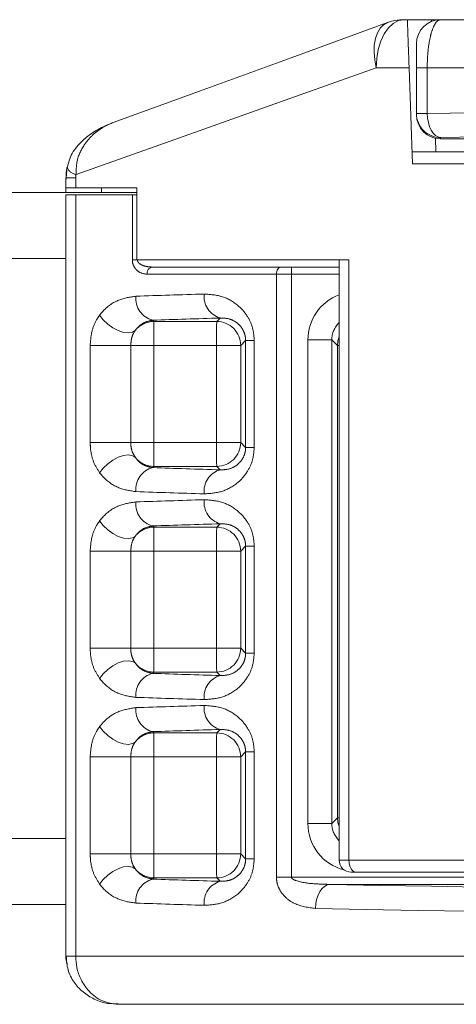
# Model space of a CAD drawing. Header units: millimetres. Extents: x 2 to 601, y 5 to 415.
# Tile 45 of 141: x 211.42 to 213.25, y 199.45 to 203.55. Entities that reach past the tile are written whole.
import ezdxf

# ---------------------------------------------------------------- set-up
doc = ezdxf.new("R2010")
doc.units = ezdxf.units.MM
doc.linetypes.add('PHANTOM', pattern=[12.7, 6.35, -1.27, 1.27, -1.27, 1.27, -1.27])

msp = doc.modelspace()

# ---------------------------------------------------------------- linework, layer by layer
at = {"color": 7, "linetype": 'Continuous', "lineweight": 15}
for p, q in [((213.0265, 203.5495), (213.0411, 203.5495)), ((213.0411, 203.5495), (213.141, 203.5495)), ((213.179, 203.5495), (213.141, 203.5495)), ((213.179, 203.5495), (216.5157, 203.5495)), ((213.0481, 203.3495), (213.062, 202.9495)), ((213.079, 203.1588), (213.079, 203.3495)), ((213.079, 203.1534), (213.079, 203.1588)), ((213.179, 203.0534), (216.749, 203.0534)), ((213.179, 203.0534), (213.179, 203.0534)), ((213.0603, 202.9995), (216.4999, 202.9995)), ((211.6226, 202.9347), (211.6187, 202.8915)), ((211.6175, 202.8914), (211.6175, 202.8495)), ((171.5609, 202.8295), (211.9131, 202.8295)), ((211.6175, 202.8495), (211.6175, 202.8295)), ((211.6579, 202.8495), (211.6175, 202.8495)), ((211.9131, 202.8495), (211.6579, 202.8495)), ((211.9131, 202.5495), (211.9131, 202.8495)), ((211.6175, 202.8195), (211.6175, 199.6495)), ((211.6175, 202.8195), (211.6579, 202.8195)), ((211.8942, 202.8195), (211.6579, 202.8195)), ((211.8942, 202.8195), (211.9131, 202.8195)), ((212.7972, 202.5495), (211.9131, 202.5495)), ((212.7564, 202.5495), (212.7564, 200.0495)), ((211.9767, 202.5195), (212.5139, 202.5195)), ((212.5139, 202.5195), (212.5578, 202.5195)), ((212.5578, 202.5195), (212.7564, 202.5195)), ((212.8268, 199.9995), (212.8064, 199.9995)), ((216.4999, 199.9995), (212.8268, 199.9995)), ((222.5388, 199.9487), (212.7186, 199.9487)), ((171.5609, 199.8645), (211.6175, 199.8645)), ((216.5157, 199.4495), (211.8355, 199.4495))]:
    msp.add_line(p, q, dxfattribs=at)
at = {"color": 7, "linetype": 'PHANTOM', "lineweight": 0}
for p, q in [((213.141, 203.5495), (213.1413, 203.5421)), ((213.0481, 203.3495), (212.911, 203.3495)), ((213.079, 203.3495), (213.1238, 203.3495)), ((216.4929, 203.3495), (213.1238, 203.3495)), ((213.1238, 203.3495), (213.1238, 203.1588)), ((213.079, 203.1588), (213.1238, 203.1588)), ((213.1583, 203.0556), (213.1602, 202.9995)), ((213.179, 203.0588), (213.179, 203.0534)), ((213.179, 203.0534), (216.749, 203.0534)), ((216.4929, 202.9495), (213.062, 202.9495)), ((211.6579, 202.8914), (211.6175, 202.8914)), ((211.6579, 202.8914), (211.6579, 202.8495)), ((211.7659, 202.8495), (211.7659, 202.8295)), ((211.6579, 202.8195), (211.6579, 199.6495)), ((211.8942, 202.5495), (211.8942, 202.8195)), ((171.5635, 202.5545), (211.6175, 202.5545)), ((211.8942, 202.5495), (211.9131, 202.5495)), ((212.7972, 202.5495), (212.7972, 200.0495)), ((212.5578, 202.4895), (212.5578, 202.5195)), ((212.495, 202.4895), (211.9559, 202.4895)), ((212.495, 199.9787), (212.495, 202.4895)), ((212.5578, 202.4895), (212.495, 202.4895)), ((212.5578, 202.4895), (212.5578, 199.9787)), ((212.7564, 202.4895), (212.5578, 202.4895)), ((211.9792, 202.2981), (211.9844, 202.293)), ((212.246, 202.2929), (212.2605, 202.3073)), ((211.9844, 202.293), (212.246, 202.2929)), ((212.3666, 202.2136), (212.346, 202.1929)), ((212.3666, 202.2136), (212.4026, 202.2136)), ((212.3666, 201.7687), (212.3666, 202.2136)), ((212.4026, 202.2136), (212.4026, 201.7687)), ((212.626, 200.2028), (212.626, 202.2162)), ((212.726, 202.2162), (212.626, 202.2162)), ((212.726, 202.2162), (212.726, 200.2028)), ((212.7494, 202.1927), (212.726, 202.2162)), ((211.7185, 201.7893), (211.7185, 202.193)), ((211.7185, 202.193), (211.8876, 202.193)), ((211.8876, 202.193), (211.8876, 201.7893)), ((211.8876, 202.193), (211.9833, 202.193)), ((212.245, 202.1929), (211.9833, 202.193)), ((211.9833, 202.193), (211.9833, 201.7893)), ((212.245, 201.7894), (212.245, 202.1929)), ((212.245, 202.1929), (212.346, 202.1929)), ((212.346, 202.1929), (212.346, 201.7894)), ((212.7494, 200.2263), (212.7494, 202.1927)), ((212.7494, 202.1927), (212.7564, 202.1927)), ((211.7185, 201.7893), (211.8876, 201.7893)), ((211.8876, 201.7893), (211.9833, 201.7893)), ((211.9833, 201.7893), (212.245, 201.7894)), ((212.245, 201.7894), (212.346, 201.7894)), ((212.346, 201.7894), (212.3666, 201.7687)), ((212.3666, 201.7687), (212.4026, 201.7687)), ((211.9844, 201.6893), (211.9792, 201.6842)), ((212.246, 201.6894), (211.9844, 201.6893)), ((212.2605, 201.675), (212.246, 201.6894)), ((211.9792, 201.4414), (211.9844, 201.4363)), ((211.9844, 201.4363), (212.246, 201.4362)), ((212.246, 201.4362), (212.2605, 201.4506)), ((212.3666, 201.3569), (212.346, 201.3363)), ((212.3666, 201.3569), (212.4026, 201.3569)), ((212.3666, 200.9121), (212.3666, 201.3569)), ((212.4026, 201.3569), (212.4026, 200.9121)), ((211.7185, 200.9326), (211.7185, 201.3364)), ((211.7185, 201.3364), (211.8876, 201.3364)), ((211.8876, 201.3364), (211.8876, 200.9326)), ((211.8876, 201.3364), (211.9833, 201.3364)), ((212.245, 201.3363), (211.9833, 201.3364)), ((211.9833, 201.3364), (211.9833, 200.9326)), ((212.245, 200.9327), (212.245, 201.3363)), ((212.245, 201.3363), (212.346, 201.3363)), ((212.346, 201.3363), (212.346, 200.9327)), ((211.7185, 200.9326), (211.8876, 200.9326)), ((211.8876, 200.9326), (211.9833, 200.9326)), ((211.9833, 200.9326), (212.245, 200.9327)), ((212.245, 200.9327), (212.346, 200.9327)), ((212.346, 200.9327), (212.3666, 200.9121)), ((212.3666, 200.9121), (212.4026, 200.9121)), ((211.9844, 200.8327), (211.9792, 200.8275)), ((212.246, 200.8328), (211.9844, 200.8327)), ((212.2605, 200.8183), (212.246, 200.8328)), ((211.9792, 200.5848), (211.9844, 200.5796)), ((211.9844, 200.5796), (212.246, 200.5795)), ((212.246, 200.5795), (212.2605, 200.594)), ((212.3666, 200.5002), (212.346, 200.4796)), ((212.3666, 200.5002), (212.4026, 200.5002)), ((212.3666, 200.0554), (212.3666, 200.5002)), ((212.4026, 200.5002), (212.4026, 200.0554)), ((211.7185, 200.0759), (211.7185, 200.4797)), ((211.7185, 200.4797), (211.8876, 200.4797)), ((211.8876, 200.4797), (211.8876, 200.0759)), ((211.8876, 200.4797), (211.9833, 200.4797)), ((212.245, 200.4796), (211.9833, 200.4797)), ((211.9833, 200.4797), (211.9833, 200.0759)), ((212.245, 200.076), (212.245, 200.4796)), ((212.245, 200.4796), (212.346, 200.4796)), ((212.346, 200.4796), (212.346, 200.076)), ((212.726, 200.2028), (212.7494, 200.2263)), ((212.7494, 200.2263), (212.7564, 200.2263)), ((212.726, 200.2028), (212.626, 200.2028)), ((171.6057, 200.1395), (211.6175, 200.1395)), ((211.7185, 200.0759), (211.8876, 200.0759)), ((211.8876, 200.0759), (211.9833, 200.0759)), ((211.9833, 200.0759), (212.245, 200.076)), ((212.245, 200.076), (212.346, 200.076)), ((212.346, 200.076), (212.3666, 200.0554)), ((212.3666, 200.0554), (212.4026, 200.0554)), ((212.7564, 200.0495), (212.7972, 200.0495)), ((212.7972, 200.0495), (216.4929, 200.0495)), ((211.9844, 199.976), (211.9792, 199.9708)), ((212.246, 199.9761), (211.9844, 199.976)), ((212.2605, 199.9617), (212.246, 199.9761)), ((212.495, 199.9787), (212.5578, 199.9787)), ((212.5578, 199.9787), (222.5388, 199.9787)), ((211.6175, 199.6495), (211.6579, 199.6495)), ((211.6579, 199.6495), (216.4929, 199.6495))]:
    msp.add_line(p, q, dxfattribs=at)
at = {"color": 7, "linetype": 'Continuous', "lineweight": 15, "flags": 128}
msp.add_lwpolyline([(211.8142, 203.1211), (212.1746, 203.2522), (212.5564, 203.3912), (212.9581, 203.5374)], dxfattribs=at)
at = {"color": 7, "linetype": 'PHANTOM', "lineweight": 0, "flags": 128}
for points in [[(212.9581, 203.5374), (212.9414, 203.5282), (212.9271, 203.5137), (212.9158, 203.4944), (212.9076, 203.4709), (212.903, 203.4438), (212.902, 203.4139), (212.9047, 203.3822), (212.911, 203.3495)], [(213.0265, 203.5495), (213.004, 203.5456), (212.9823, 203.5343), (212.9623, 203.5158), (212.9448, 203.4909), (212.9304, 203.4606), (212.9198, 203.426), (212.9132, 203.3885), (212.911, 203.3495)], [(212.911, 203.3495), (212.4694, 203.1927), (212.0516, 203.0443), (211.6594, 202.905)], [(213.179, 203.0588), (213.1684, 203.0611), (213.1582, 203.0671), (213.1487, 203.0764), (213.1404, 203.0889), (213.1335, 203.1039), (213.1284, 203.121), (213.1251, 203.1396), (213.1238, 203.1588)], [(212.495, 202.4895), (212.4954, 202.4953), (212.4964, 202.501), (212.4982, 202.5061), (212.5005, 202.5107), (212.5034, 202.5144), (212.5066, 202.5172), (212.5102, 202.5189), (212.5139, 202.5195)], [(211.907, 202.2562), (211.8947, 202.2483), (211.8778, 202.2453), (211.8575, 202.2475), (211.8353, 202.2548), (211.8127, 202.2665), (211.7913, 202.2819), (211.7725, 202.3), (211.7578, 202.3193)], [(212.7564, 202.2292), (212.7514, 202.2122), (212.7494, 202.1927)], [(211.7578, 201.6629), (211.7725, 201.6823), (211.7913, 201.7004), (211.8127, 201.7158), (211.8353, 201.7275), (211.8575, 201.7348), (211.8778, 201.737), (211.8947, 201.734), (211.907, 201.7261)], [(211.907, 201.3995), (211.8947, 201.3916), (211.8778, 201.3887), (211.8575, 201.3909), (211.8353, 201.3981), (211.8127, 201.4098), (211.7913, 201.4253), (211.7725, 201.4433), (211.7578, 201.4627)], [(211.7578, 200.8063), (211.7725, 200.8257), (211.7913, 200.8437), (211.8127, 200.8591), (211.8353, 200.8709), (211.8575, 200.8781), (211.8778, 200.8803), (211.8947, 200.8773), (211.907, 200.8694)], [(211.907, 200.5428), (211.8947, 200.5349), (211.8778, 200.532), (211.8575, 200.5342), (211.8353, 200.5414), (211.8127, 200.5532), (211.7913, 200.5686), (211.7725, 200.5866), (211.7578, 200.606)], [(212.7494, 200.2263), (212.7514, 200.2068), (212.7564, 200.1897)], [(212.8268, 199.9995), (212.8211, 200.0004), (212.8155, 200.0033), (212.8104, 200.0079), (212.8059, 200.0141), (212.8022, 200.0217), (212.7995, 200.0303), (212.7978, 200.0397), (212.7972, 200.0495)], [(211.7578, 199.9496), (211.7725, 199.969), (211.7913, 199.987), (211.8127, 200.0025), (211.8353, 200.0142), (211.8575, 200.0214), (211.8778, 200.0236), (211.8947, 200.0207), (211.907, 200.0128)], [(212.6577, 199.8487), (212.6591, 199.868), (212.6627, 199.8865), (212.6684, 199.9036), (212.676, 199.9187), (212.6852, 199.9312), (212.6956, 199.9405), (212.7069, 199.9464), (212.7186, 199.9487)]]:
    msp.add_lwpolyline(points, dxfattribs=at)
at = {"color": 7, "linetype": 'Continuous', "lineweight": 15}
for centre, radius, start, end in [((213.0265, 203.3495), 0.2, 90, 110), ((213.179, 203.4495), 0.1, 90, 180), ((213.179, 203.1534), 0.1, 180, 270), ((212.8064, 200.0495), 0.05, 180, 270)]:
    msp.add_arc(centre, radius, start, end, dxfattribs=at)
at = {"color": 7, "linetype": 'PHANTOM', "lineweight": 0}
for centre, radius, start, end in [((213.179, 203.1589), 0.1, 180.0283, 270.0008), ((211.6666, 202.9524), 0.0479, 201.1508, 261.303), ((211.9823, 202.4934), 0.0267, 102.103, 188.3913), ((212.0006, 202.3875), 0.0919, 173.4393, 256.5773), ((212.2848, 202.3956), 0.0915, 172.6759, 254.619), ((211.9845, 202.1928), 0.1001, 90.0928, 140.7557), ((214.5294, 202.2157), 2.5462, 178.2604, 180.5095), ((214.8255, 202.2152), 2.5806, 178.2754, 180.4945), ((212.2459, 202.1928), 0.1001, 0.0711, 89.9323), ((214.5294, 201.7666), 2.5462, 179.4905, 181.7396), ((214.8255, 201.7671), 2.5806, 179.5055, 181.7246), ((212.2459, 201.7895), 0.1001, 270.0677, 359.9289), ((211.9845, 201.7894), 0.1001, 219.2443, 269.9073), ((212.0006, 201.5947), 0.0919, 103.4228, 186.5606), ((212.2848, 201.5867), 0.0915, 105.381, 187.3241), ((212.0006, 201.5309), 0.0919, 173.4394, 256.5772), ((212.2848, 201.5389), 0.0915, 172.6759, 254.619), ((211.9845, 201.3362), 0.1001, 90.0927, 140.7557), ((214.5294, 201.359), 2.5462, 178.2604, 180.5095), ((214.8255, 201.3585), 2.5806, 178.2754, 180.4945), ((212.2459, 201.3361), 0.1001, 0.0711, 89.9323), ((214.5294, 200.91), 2.5462, 179.4905, 181.7396), ((214.8255, 200.9104), 2.5806, 179.5055, 181.7246), ((212.2459, 200.9328), 0.1001, 270.0677, 359.9288), ((211.9845, 200.9328), 0.1001, 219.2443, 269.9072), ((212.0006, 200.7381), 0.0919, 103.4226, 186.5608), ((212.2848, 200.7301), 0.0915, 105.3811, 187.324), ((212.0006, 200.6742), 0.0919, 173.4394, 256.5772), ((212.2848, 200.6822), 0.0915, 172.676, 254.6189), ((211.9845, 200.4795), 0.1001, 90.0928, 140.7557), ((214.5294, 200.5023), 2.5462, 178.2604, 180.5095), ((214.8255, 200.5019), 2.5806, 178.2754, 180.4945), ((212.2459, 200.4795), 0.1001, 0.0711, 89.9324), ((214.5294, 200.0533), 2.5462, 179.4905, 181.7396), ((214.8255, 200.0538), 2.5806, 179.5055, 181.7246), ((212.2459, 200.0762), 0.1001, 270.0676, 359.9289), ((211.9845, 200.0761), 0.1001, 219.2443, 269.9072), ((212.0006, 199.8814), 0.0919, 103.4227, 186.5607), ((212.2848, 199.8734), 0.0915, 105.3811, 187.324)]:
    msp.add_arc(centre, radius, start, end, dxfattribs=at)
for centre, major_axis, ratio, start_param, end_param in [((217.649, 202.9819), (8.2, 0), 0.025867, 1.712259, 2.15538), ((217.649, 202.882), (8.1, 0), 0.026186, 1.712259, 2.15538), ((217.649, 202.196), (8.2, 0), 0.034495, 2.298625, 2.346156), ((212.8262, 202.2159), (0.1416, -0.1416), 0.998783, 2.711647, 3.926382), ((217.649, 202.0961), (8.1, 0), 0.034921, 2.298625, 2.346156), ((212.8262, 202.2159), (0.071, -0.071), 0.996359, 3.124632, 3.926382), ((217.649, 201.8862), (8.1, 0), 0.034921, 3.937029, 3.98456), ((217.649, 201.7862), (8.2, 0), 0.034495, 3.937029, 3.98456), ((217.649, 201.3394), (8.2, 0), 0.034495, 2.298625, 2.346156), ((217.649, 201.2394), (8.1, 0), 0.034921, 2.298625, 2.346156), ((217.649, 201.0295), (8.1, 0), 0.034921, 3.937029, 3.98456), ((217.649, 200.9296), (8.2, 0), 0.034495, 3.937029, 3.98456), ((217.649, 200.4827), (8.2, 0), 0.034495, 2.298625, 2.346156), ((217.649, 200.3828), (8.1, 0), 0.034921, 2.298625, 2.346156), ((212.8262, 200.203), (0.1416, 0.1416), 0.998783, 2.356803, 3.67996), ((212.8262, 200.203), (0.071, 0.071), 0.996359, 2.356803, 3.158553), ((217.649, 200.1728), (8.1, 0), 0.034921, 3.937029, 3.98456), ((217.649, 200.117), (8.1, 0), 0.026186, 4.057979, 4.570926), ((217.649, 200.0729), (8.2, 0), 0.034495, 3.937029, 3.98456), ((217.649, 200.017), (8.2, 0), 0.025867, 4.057979, 4.570926)]:
    msp.add_ellipse(centre, major_axis=major_axis, ratio=ratio, start_param=start_param, end_param=end_param, dxfattribs=at)
at = {"color": 7, "linetype": 'Continuous', "lineweight": 15}
for points, knots in [([(213.0411, 203.5495), (213.0412, 203.5462), (213.0414, 203.5397), (213.0431, 203.492), (213.0452, 203.4306), (213.0469, 203.3817), (213.0479, 203.3543), (213.0481, 203.3495)], [0, 0, 0, 0, 0.2900994, 0.5716253, 0.7645539, 0.9585043, 1, 1, 1, 1]), ([(213.079, 203.3495), (213.079, 203.3523), (213.079, 203.366), (213.079, 203.3903), (213.079, 203.4205), (213.079, 203.4445), (213.079, 203.4478), (213.079, 203.4495)], [0, 0, 0, 0, 0.0484721, 0.2395332, 0.4297096, 0.7053512, 1, 1, 1, 1]), ([(211.8142, 203.1211), (211.7981, 203.1146), (211.7611, 203.0998), (211.7112, 203.0687), (211.6647, 203.0258), (211.6333, 202.9808), (211.6263, 202.9468), (211.6239, 202.9347)], [0, 0, 0, 0, 0.1907782, 0.435805, 0.6340052, 0.8705022, 1, 1, 1, 1]), ([(211.6221, 202.9351), (211.6219, 202.9343), (211.6181, 202.918), (211.6178, 202.9011), (211.6176, 202.8851)], [0, 0, 0, 0, 0.053294, 1, 1, 1, 1]), ([(211.6178, 199.6496), (211.6177, 199.6491), (211.616, 199.6385), (211.6195, 199.6279), (211.6229, 199.6179)], [0, 0, 0, 0, 0.049228, 1, 1, 1, 1]), ([(211.6187, 199.6495), (211.6199, 199.6303), (211.6224, 199.5918), (211.6492, 199.5405), (211.6873, 199.4988), (211.7357, 199.469), (211.7865, 199.4511), (211.8209, 199.4517), (211.8355, 199.452)], [0, 0, 0, 0, 0.174472, 0.349795, 0.517466, 0.68651, 0.866736, 1, 1, 1, 1]), ([(211.6579, 199.6495), (211.6589, 199.6336), (211.661, 199.5997), (211.6796, 199.5484), (211.7147, 199.4978), (211.7689, 199.4577), (211.8133, 199.4522), (211.8355, 199.4495)], [0, 0, 0, 0, 0.149614, 0.320262, 0.516572, 0.757941, 1, 1, 1, 1])]:
    msp.add_open_spline(points, degree=3, knots=knots, dxfattribs=at)
at = {"color": 7, "linetype": 'PHANTOM', "lineweight": 0}
for points, knots in [([(213.179, 203.5495), (213.1746, 203.5484), (213.1666, 203.5464), (213.1534, 203.5293), (213.1438, 203.5063), (213.1346, 203.4711), (213.1274, 203.43), (213.1241, 203.3824), (213.1239, 203.355), (213.1238, 203.3495)], [0, 0, 0, 0, 0.1563955, 0.2793992, 0.4943655, 0.5501335, 0.7452499, 0.948065, 1, 1, 1, 1]), ([(211.8142, 203.1211), (211.814, 203.121), (211.793, 203.1134), (211.7639, 203.0981), (211.7238, 203.0661), (211.6884, 203.0253), (211.661, 202.9672), (211.6599, 202.9235), (211.6594, 202.905)], [0, 0, 0, 0, 0.003256, 0.238885, 0.34619, 0.548373, 0.809572, 1, 1, 1, 1]), ([(211.6594, 202.905), (211.659, 202.9029), (211.6581, 202.8985), (211.658, 202.8939), (211.6579, 202.8914)], [0, 0, 0, 0, 0.47648, 1, 1, 1, 1]), ([(211.8942, 202.5495), (211.8944, 202.5456), (211.8949, 202.5364), (211.9002, 202.5218), (211.911, 202.5067), (211.9299, 202.4927), (211.9462, 202.4907), (211.9559, 202.4895)], [0, 0, 0, 0, 0.100044, 0.238681, 0.413798, 0.649958, 1, 1, 1, 1]), ([(211.9767, 202.5195), (211.9672, 202.52), (211.9515, 202.521), (211.9328, 202.5277), (211.9225, 202.5346), (211.918, 202.5402), (211.916, 202.5443), (211.9153, 202.5472), (211.9152, 202.5491), (211.9152, 202.5495)], [0, 0, 0, 0, 0.396975, 0.647819, 0.813611, 0.890928, 0.926762, 0.986386, 1, 1, 1, 1]), ([(211.7578, 202.3193), (211.7628, 202.3254), (211.7861, 202.3532), (211.8366, 202.3875), (211.885, 202.3945), (211.9092, 202.3981)], [0, 0, 0, 0, 0.121418, 0.560797, 1, 1, 1, 1]), ([(212.194, 202.4072), (212.2196, 202.4055), (212.2684, 202.4022), (212.3313, 202.3669), (212.374, 202.319), (212.3983, 202.2669), (212.4012, 202.2308), (212.4026, 202.2136)], [0, 0, 0, 0, 0.2747, 0.522826, 0.709853, 0.861419, 1, 1, 1, 1]), ([(211.7185, 202.193), (211.7198, 202.2121), (211.7225, 202.2505), (211.7393, 202.293), (211.7533, 202.3129), (211.7578, 202.3193)], [0, 0, 0, 0, 0.402883, 0.80682, 1, 1, 1, 1]), ([(211.9792, 202.2981), (211.9677, 202.296), (211.9451, 202.2917), (211.9211, 202.2744), (211.9094, 202.2593), (211.907, 202.2562)], [0, 0, 0, 0, 0.451026, 0.886623, 1, 1, 1, 1]), ([(212.3666, 202.2136), (212.3663, 202.2193), (212.3659, 202.2281), (212.3619, 202.2445), (212.3572, 202.2552), (212.3468, 202.2718), (212.329, 202.2904), (212.2974, 202.3061), (212.2734, 202.3069), (212.2605, 202.3073)], [0, 0, 0, 0, 0.068792, 0.106158, 0.216362, 0.234523, 0.416048, 0.684713, 1, 1, 1, 1]), ([(211.907, 202.2562), (211.9048, 202.253), (211.8979, 202.243), (211.8896, 202.2217), (211.8882, 202.2026), (211.8876, 202.193)], [0, 0, 0, 0, 0.1925214, 0.5962267, 1, 1, 1, 1]), ([(211.7578, 201.6629), (211.7487, 201.6772), (211.7306, 201.7057), (211.7198, 201.7522), (211.7188, 201.7803), (211.7185, 201.7893)], [0, 0, 0, 0, 0.405895, 0.810376, 1, 1, 1, 1]), ([(211.8876, 201.7893), (211.8877, 201.7848), (211.8882, 201.7707), (211.8935, 201.7476), (211.9025, 201.7333), (211.907, 201.7261)], [0, 0, 0, 0, 0.190072, 0.595043, 1, 1, 1, 1]), ([(212.4026, 201.7687), (212.4011, 201.7507), (212.398, 201.7146), (212.3733, 201.6623), (212.3301, 201.6141), (212.2667, 201.5797), (212.2184, 201.5766), (212.194, 201.5751)], [0, 0, 0, 0, 0.144882, 0.2897, 0.481428, 0.738145, 1, 1, 1, 1]), ([(212.2605, 201.675), (212.2728, 201.6753), (212.2966, 201.676), (212.3282, 201.6913), (212.3508, 201.7142), (212.3623, 201.7378), (212.3662, 201.7562), (212.3665, 201.7654), (212.3666, 201.7687)], [0, 0, 0, 0, 0.300843, 0.579638, 0.766022, 0.888754, 0.959714, 1, 1, 1, 1]), ([(211.907, 201.7261), (211.9094, 201.723), (211.9211, 201.7079), (211.9451, 201.6906), (211.9677, 201.6863), (211.9792, 201.6842)], [0, 0, 0, 0, 0.113377, 0.548974, 1, 1, 1, 1]), ([(211.9092, 201.5842), (211.885, 201.5877), (211.8366, 201.5948), (211.7861, 201.6291), (211.7628, 201.6569), (211.7578, 201.6629)], [0, 0, 0, 0, 0.439203, 0.878582, 1, 1, 1, 1]), ([(211.7578, 201.4627), (211.7628, 201.4687), (211.7861, 201.4965), (211.8366, 201.5309), (211.885, 201.5379), (211.9092, 201.5414)], [0, 0, 0, 0, 0.121418, 0.560797, 1, 1, 1, 1]), ([(212.194, 201.5506), (212.2196, 201.5488), (212.2684, 201.5455), (212.3313, 201.5102), (212.374, 201.4624), (212.3983, 201.4103), (212.4012, 201.3741), (212.4026, 201.3569)], [0, 0, 0, 0, 0.2747, 0.522826, 0.709853, 0.861419, 1, 1, 1, 1]), ([(211.7185, 201.3364), (211.7198, 201.3555), (211.7225, 201.3938), (211.7393, 201.4363), (211.7533, 201.4562), (211.7578, 201.4627)], [0, 0, 0, 0, 0.402883, 0.80682, 1, 1, 1, 1]), ([(211.9792, 201.4414), (211.9677, 201.4393), (211.9451, 201.4351), (211.9211, 201.4177), (211.9094, 201.4026), (211.907, 201.3995)], [0, 0, 0, 0, 0.451026, 0.886623, 1, 1, 1, 1]), ([(212.3666, 201.3569), (212.3663, 201.3626), (212.3659, 201.3714), (212.3619, 201.3878), (212.3572, 201.3986), (212.3468, 201.4152), (212.329, 201.4337), (212.2974, 201.4494), (212.2734, 201.4502), (212.2605, 201.4506)], [0, 0, 0, 0, 0.068792, 0.106158, 0.216362, 0.234523, 0.416048, 0.684713, 1, 1, 1, 1]), ([(211.907, 201.3995), (211.9048, 201.3963), (211.8979, 201.3863), (211.8896, 201.365), (211.8882, 201.3459), (211.8876, 201.3364)], [0, 0, 0, 0, 0.192521, 0.596227, 1, 1, 1, 1]), ([(211.7578, 200.8063), (211.7487, 200.8206), (211.7306, 200.8491), (211.7198, 200.8955), (211.7188, 200.9236), (211.7185, 200.9326)], [0, 0, 0, 0, 0.405895, 0.810376, 1, 1, 1, 1]), ([(211.8876, 200.9326), (211.8877, 200.9281), (211.8882, 200.9141), (211.8935, 200.8909), (211.9025, 200.8766), (211.907, 200.8694)], [0, 0, 0, 0, 0.19007, 0.595042, 1, 1, 1, 1]), ([(212.4026, 200.9121), (212.4011, 200.894), (212.398, 200.8579), (212.3733, 200.8057), (212.3301, 200.7574), (212.2667, 200.723), (212.2184, 200.7199), (212.194, 200.7184)], [0, 0, 0, 0, 0.144882, 0.2897, 0.481428, 0.738145, 1, 1, 1, 1]), ([(212.2605, 200.8183), (212.2728, 200.8187), (212.2966, 200.8194), (212.3282, 200.8347), (212.3508, 200.8575), (212.3623, 200.8811), (212.3662, 200.8996), (212.3665, 200.9087), (212.3666, 200.9121)], [0, 0, 0, 0, 0.300843, 0.579638, 0.766022, 0.888754, 0.959714, 1, 1, 1, 1]), ([(211.907, 200.8694), (211.9094, 200.8663), (211.9211, 200.8512), (211.9451, 200.8339), (211.9677, 200.8297), (211.9792, 200.8275)], [0, 0, 0, 0, 0.1133769, 0.5489744, 1, 1, 1, 1]), ([(211.9092, 200.7276), (211.885, 200.7311), (211.8366, 200.7381), (211.7861, 200.7725), (211.7628, 200.8003), (211.7578, 200.8063)], [0, 0, 0, 0, 0.439203, 0.878582, 1, 1, 1, 1]), ([(211.7578, 200.606), (211.7628, 200.612), (211.7861, 200.6398), (211.8366, 200.6742), (211.885, 200.6812), (211.9092, 200.6847)], [0, 0, 0, 0, 0.121418, 0.560797, 1, 1, 1, 1]), ([(212.194, 200.6939), (212.2196, 200.6922), (212.2684, 200.6888), (212.3313, 200.6536), (212.374, 200.6057), (212.3983, 200.5536), (212.4012, 200.5175), (212.4026, 200.5002)], [0, 0, 0, 0, 0.2747001, 0.5228254, 0.7098525, 0.8614188, 1, 1, 1, 1]), ([(211.7185, 200.4797), (211.7198, 200.4988), (211.7225, 200.5371), (211.7393, 200.5797), (211.7533, 200.5996), (211.7578, 200.606)], [0, 0, 0, 0, 0.402884, 0.806821, 1, 1, 1, 1]), ([(211.9792, 200.5848), (211.9677, 200.5826), (211.9451, 200.5784), (211.9211, 200.561), (211.9094, 200.546), (211.907, 200.5428)], [0, 0, 0, 0, 0.451026, 0.886623, 1, 1, 1, 1]), ([(212.3666, 200.5002), (212.3663, 200.5059), (212.3659, 200.5147), (212.3619, 200.5312), (212.3572, 200.5419), (212.3468, 200.5585), (212.329, 200.577), (212.2974, 200.5927), (212.2734, 200.5935), (212.2605, 200.594)], [0, 0, 0, 0, 0.068792, 0.106158, 0.216362, 0.234523, 0.416048, 0.684713, 1, 1, 1, 1]), ([(211.907, 200.5428), (211.9048, 200.5396), (211.8979, 200.5297), (211.8896, 200.5084), (211.8882, 200.4892), (211.8876, 200.4797)], [0, 0, 0, 0, 0.192522, 0.596226, 1, 1, 1, 1]), ([(211.7578, 199.9496), (211.7487, 199.9639), (211.7306, 199.9924), (211.7198, 200.0389), (211.7188, 200.067), (211.7185, 200.0759)], [0, 0, 0, 0, 0.405895, 0.810376, 1, 1, 1, 1]), ([(211.8876, 200.0759), (211.8877, 200.0715), (211.8882, 200.0574), (211.8935, 200.0342), (211.9025, 200.0199), (211.907, 200.0128)], [0, 0, 0, 0, 0.190072, 0.595045, 1, 1, 1, 1]), ([(212.4026, 200.0554), (212.4011, 200.0373), (212.398, 200.0012), (212.3733, 199.949), (212.3301, 199.9007), (212.2667, 199.8664), (212.2184, 199.8633), (212.194, 199.8617)], [0, 0, 0, 0, 0.144882, 0.2897, 0.481428, 0.738145, 1, 1, 1, 1]), ([(212.2605, 199.9617), (212.2728, 199.962), (212.2966, 199.9627), (212.3282, 199.978), (212.3508, 200.0009), (212.3623, 200.0245), (212.3662, 200.0429), (212.3665, 200.0521), (212.3666, 200.0554)], [0, 0, 0, 0, 0.300843, 0.579638, 0.766022, 0.888754, 0.959714, 1, 1, 1, 1]), ([(211.907, 200.0128), (211.9094, 200.0097), (211.9211, 199.9946), (211.9451, 199.9772), (211.9677, 199.973), (211.9792, 199.9708)], [0, 0, 0, 0, 0.1133769, 0.5489744, 1, 1, 1, 1]), ([(212.6577, 199.8487), (212.6278, 199.8525), (212.5832, 199.858), (212.5338, 199.8918), (212.5092, 199.9223), (212.4968, 199.9523), (212.4955, 199.9708), (212.495, 199.9787)], [0, 0, 0, 0, 0.423149, 0.628564, 0.792662, 0.911458, 1, 1, 1, 1]), ([(212.5578, 199.9787), (212.5579, 199.978), (212.5581, 199.9765), (212.5598, 199.9737), (212.5656, 199.9688), (212.5941, 199.9575), (212.6467, 199.9508), (212.6944, 199.9494), (212.7186, 199.9487)], [0, 0, 0, 0, 0.011889, 0.027363, 0.055326, 0.146429, 0.566019, 1, 1, 1, 1]), ([(211.9092, 199.8709), (211.885, 199.8744), (211.8366, 199.8814), (211.7861, 199.9158), (211.7628, 199.9436), (211.7578, 199.9496)], [0, 0, 0, 0, 0.439203, 0.878582, 1, 1, 1, 1])]:
    msp.add_open_spline(points, degree=3, knots=knots, dxfattribs=at)

doc.saveas('drawing.dxf')
